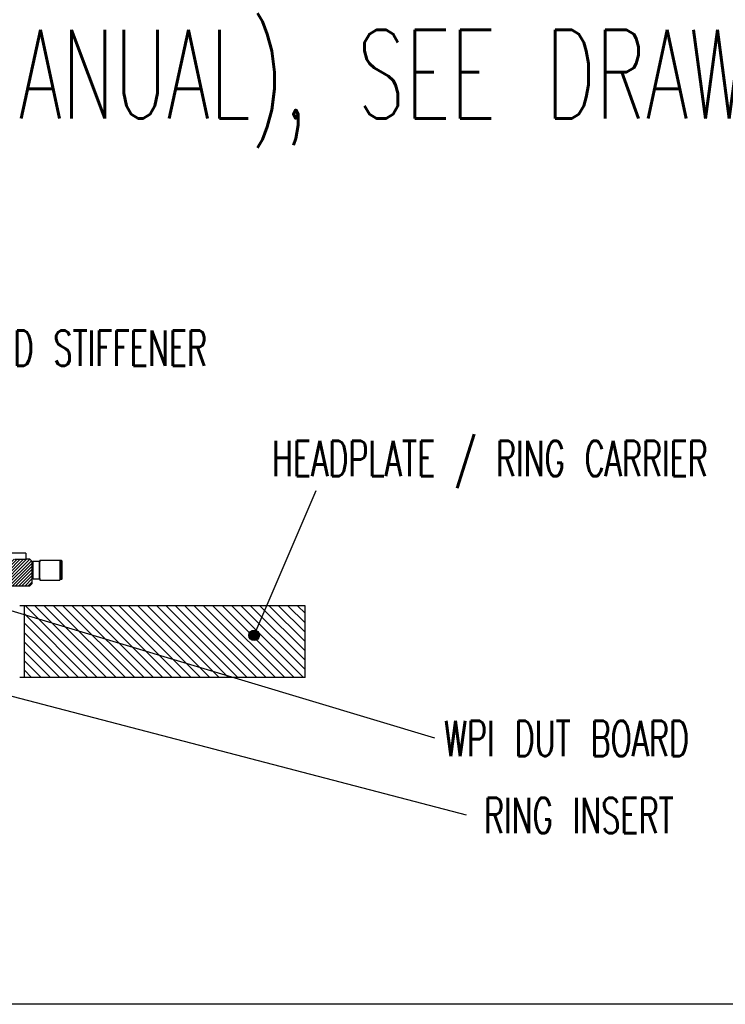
# Model space of a CAD drawing. Extents: x -1763 to 4575, y -3429 to 1051.
# Tile 131 of 174: x 3379 to 3699, y -2620 to -2175. Entities that reach past the tile are written whole.
import ezdxf

# ---------------------------------------------------------------- set-up
doc = ezdxf.new("R2010")
doc.units = 0
doc.linetypes.add('DASHED', pattern=[15, 7, -8])
doc.layers.get('0').update_dxf_attribs({"linetype": 'CONTINUOUS'})
doc.layers.add('1', color=7, linetype='CONTINUOUS')
doc.styles.add('CONVERTER_1', font='txt.shx', dxfattribs={"width": 0.63})
doc.dimstyles.get("Standard").update_dxf_attribs({"dimtxt": 0.18, "dimasz": 0.18, "dimexe": 0.18, "dimexo": 0.0625, "dimgap": 0.09, "dimtad": 0, "dimtih": 1, "dimtoh": 1, "dimdec": 4, "dimzin": 0, "dimtxsty": 'STANDARD', "dimcen": 0.09, "dimazin": 3, "dimtfac": 1, "dimtdec": 4, "dimtofl": 0, "dimtmove": 0, "dimatfit": 3, "dimtolj": 1, "dimtzin": 0})

# ---------------------------------------------------------------- blocks, each defined once
blk = doc.blocks.new('TEXT__610', base_point=(-2000, -2800))
at = {"layer": '1', "color": 1, "linetype": 'CONTINUOUS'}
blk.add_line((4500, -2620), (-700, -2620), dxfattribs=at)
blk = doc.blocks.new('Z-STACK', base_point=(-660.97, -2583.47))
at = {"linetype": 'CONTINUOUS'}
h = blk.add_hatch(dxfattribs=at)
h.set_pattern_fill('USER', color=1, angle=225, pattern_type=0)
h.set_pattern_definition([(225, (-1142.2401, -11857.8625), (0.70710678, -0.70710678), [])])
h.paths.add_polyline_path([(3347.93, -2430.66), (3348.03, -2430.66), (3351.93, -2430.66), (3352.13, -2430.66), (3356.13, -2430.66), (3356.38, -2430.66), (3356.94, -2430.66), (3362.94, -2430.66), (3384.11, -2430.66), (3385.11, -2429.66), (3385.11, -2419.66), (3384.11, -2418.66), (3382.28, -2418.66), (3380.28, -2418.66), (3377.25, -2418.66), (3370.28, -2418.66), (3360.28, -2418.66), (3358.28, -2418.66), (3347.93, -2418.66), (3347.68, -2418.91), (3347.68, -2430.41)])
at = {"layer": '1', "linetype": 'CONTINUOUS'}
h = blk.add_hatch(dxfattribs=at)
h.set_pattern_fill('USER', color=1, scale=3, angle=135, pattern_type=0)
h.set_pattern_definition([(135, (-1142.24, -11457.8625), (-2.1213203, -2.1213203), [])])
h.paths.add_polyline_path([(3508.57, -2439.66), (3381.57, -2439.66), (3381.57, -2472.16), (3508.57, -2472.16)])
at = {"layer": '1'}
h = blk.add_hatch(color=1, dxfattribs=at)
edge = h.paths.add_edge_path()
edge.add_arc((3485.53, -2453.07), 2.4, -180, 180)
at = {"color": 7, "linetype": 'CONTINUOUS'}
for p, q in [((3382.28, -2415.86), (3358.28, -2415.86)), ((3377.25, -2418.66), (3380.28, -2418.66)), ((3380.28, -2418.66), (3382.28, -2418.66)), ((3382.28, -2415.86), (3382.28, -2418.66)), ((3384.11, -2418.66), (3382.28, -2418.66)), ((3385.11, -2419.66), (3384.11, -2418.66)), ((3385.11, -2429.66), (3385.11, -2419.66)), ((3385.11, -2421.06), (3385.31, -2421.06)), ((3385.31, -2419.76), (3385.51, -2419.56)), ((3385.31, -2421.06), (3385.31, -2419.76)), ((3385.31, -2426.06), (3385.31, -2421.06)), ((3385.51, -2420.96), (3385.51, -2419.56)), ((3385.51, -2419.56), (3388.41, -2419.56)), ((3385.51, -2426.06), (3385.51, -2420.96)), ((3388.41, -2420.96), (3388.41, -2419.56)), ((3388.61, -2419.76), (3388.41, -2419.56)), ((3388.41, -2421.06), (3388.41, -2420.96)), ((3388.41, -2426.06), (3388.41, -2421.06)), ((3388.61, -2419.06), (3388.61, -2419.76)), ((3388.61, -2419.06), (3397.61, -2419.06)), ((3388.61, -2423.56), (3388.61, -2419.76)), ((3397.61, -2419.06), (3397.61, -2419.26)), ((3397.61, -2419.26), (3397.61, -2421.06)), ((3398.31, -2419.26), (3397.61, -2419.26)), ((3397.61, -2421.06), (3397.61, -2423.56)), ((3398.31, -2427.86), (3398.31, -2419.26)), ((3398.61, -2419.56), (3398.31, -2419.26)), ((3398.61, -2427.56), (3398.61, -2419.56)), ((3385.11, -2426.06), (3385.31, -2426.06)), ((3385.31, -2427.36), (3385.31, -2426.06)), ((3385.31, -2427.36), (3385.51, -2427.56)), ((3385.51, -2426.16), (3385.51, -2426.06)), ((3385.51, -2427.56), (3385.51, -2426.16)), ((3385.51, -2427.56), (3388.41, -2427.56)), ((3388.41, -2426.16), (3388.41, -2426.06)), ((3388.41, -2427.56), (3388.41, -2426.16)), ((3388.61, -2427.36), (3388.41, -2427.56)), ((3388.61, -2426.06), (3388.61, -2423.56)), ((3388.61, -2427.36), (3388.61, -2426.06)), ((3388.61, -2427.36), (3388.61, -2428.06)), ((3397.61, -2423.56), (3397.61, -2426.06)), ((3397.61, -2426.06), (3397.61, -2427.86)), ((3398.61, -2427.56), (3398.31, -2427.86)), ((3362.94, -2430.66), (3384.11, -2430.66)), ((3385.11, -2429.66), (3384.11, -2430.66)), ((3388.61, -2428.06), (3397.61, -2428.06)), ((3397.61, -2427.86), (3397.61, -2428.06)), ((3398.31, -2427.86), (3397.61, -2427.86))]:
    blk.add_line(p, q, dxfattribs=at)
at = {"color": 7, "linetype": 'DASHED'}
for p, q in [((3377.25, -2418.66), (3380.28, -2418.66)), ((3380.28, -2418.66), (3382.28, -2418.66)), ((3385.11, -2421.06), (3385.31, -2421.06)), ((3385.31, -2419.76), (3385.51, -2419.56)), ((3385.31, -2421.06), (3385.31, -2419.76)), ((3385.31, -2426.06), (3385.31, -2421.06)), ((3385.51, -2420.96), (3385.51, -2419.56)), ((3385.51, -2419.56), (3388.41, -2419.56)), ((3385.51, -2426.06), (3385.51, -2420.96)), ((3388.41, -2420.96), (3388.41, -2419.56)), ((3388.61, -2419.76), (3388.41, -2419.56)), ((3388.41, -2421.06), (3388.41, -2420.96)), ((3388.41, -2426.06), (3388.41, -2421.06)), ((3388.61, -2419.06), (3388.61, -2419.76)), ((3388.61, -2419.06), (3397.61, -2419.06)), ((3388.61, -2423.56), (3388.61, -2419.76)), ((3388.61, -2423.56), (3388.61, -2419.76)), ((3388.61, -2423.56), (3388.61, -2419.76)), ((3397.61, -2419.06), (3397.61, -2419.26)), ((3397.61, -2419.26), (3397.61, -2421.06)), ((3397.61, -2419.26), (3397.61, -2421.06)), ((3398.31, -2419.26), (3397.61, -2419.26)), ((3397.61, -2419.26), (3397.61, -2421.06)), ((3397.61, -2421.06), (3397.61, -2423.56)), ((3397.61, -2421.06), (3397.61, -2423.56)), ((3397.61, -2421.06), (3397.61, -2423.56)), ((3398.31, -2427.86), (3398.31, -2419.26)), ((3398.61, -2419.56), (3398.31, -2419.26)), ((3398.61, -2427.56), (3398.61, -2419.56)), ((3385.11, -2426.06), (3385.31, -2426.06)), ((3385.31, -2427.36), (3385.31, -2426.06)), ((3385.31, -2427.36), (3385.51, -2427.56)), ((3385.51, -2426.16), (3385.51, -2426.06)), ((3385.51, -2427.56), (3385.51, -2426.16)), ((3385.51, -2427.56), (3388.41, -2427.56)), ((3388.41, -2426.16), (3388.41, -2426.06)), ((3388.41, -2427.56), (3388.41, -2426.16)), ((3388.61, -2427.36), (3388.41, -2427.56)), ((3388.61, -2426.06), (3388.61, -2423.56)), ((3388.61, -2426.06), (3388.61, -2423.56)), ((3388.61, -2426.06), (3388.61, -2423.56)), ((3388.61, -2427.36), (3388.61, -2426.06)), ((3388.61, -2427.36), (3388.61, -2426.06)), ((3388.61, -2427.36), (3388.61, -2426.06)), ((3388.61, -2427.36), (3388.61, -2428.06)), ((3397.61, -2423.56), (3397.61, -2426.06)), ((3397.61, -2423.56), (3397.61, -2426.06)), ((3397.61, -2423.56), (3397.61, -2426.06)), ((3397.61, -2426.06), (3397.61, -2427.86)), ((3397.61, -2426.06), (3397.61, -2427.86)), ((3397.61, -2426.06), (3397.61, -2427.86)), ((3398.61, -2427.56), (3398.31, -2427.86)), ((3388.61, -2428.06), (3397.61, -2428.06)), ((3397.61, -2427.86), (3397.61, -2428.06)), ((3398.31, -2427.86), (3397.61, -2427.86))]:
    blk.add_line(p, q, dxfattribs=at)
at = {"color": 1, "linetype": 'CONTINUOUS'}
for p, q in [((3381.57, -2439.66), (3379.57, -2439.66)), ((3508.57, -2439.66), (3381.57, -2439.66)), ((3381.57, -2472.16), (3381.57, -2439.66)), ((3508.57, -2472.16), (3508.57, -2439.66)), ((3381.57, -2472.16), (3379.57, -2472.16)), ((3508.57, -2472.16), (3381.57, -2472.16))]:
    blk.add_line(p, q, dxfattribs=at)
at = {"layer": '1', "color": 1}
blk.add_circle((3485.53, -2453.07), 2.4, dxfattribs=at)
at = {"layer": '1', "color": 7, "style": 'CONVERTER_1', "width": 0.63}
blk.add_text('Z-STACK INFORMATION FOR 12" WPI (AUTO & MANUAL), SEE DRAWINGS:', height=40, dxfattribs=at).set_placement((2514.48, -2219.2))
at = {"layer": '1', "color": 1, "style": 'CONVERTER_1', "width": 0.63}
for s, p in [('WPI DUT BOARD STIFFENER', (3274.88, -2331.1)), ('HEADPLATE / RING CARRIER', (3493.66, -2381.12)), ('WPI DUT BOARD', (3571.5, -2507.74)), ('RING INSERT', (3589.57, -2542.55))]:
    blk.add_text(s, height=16, dxfattribs=at).set_placement(p)
at = {"layer": '1', "color": 1, "linetype": 'CONTINUOUS', "has_arrowhead": 0}
for points in [[(3485.53, -2453.07), (3513.58, -2387.48)], [(3349.52, -2434.16), (3567.23, -2499.38)], [(3330.81, -2468.96), (3581.55, -2534.31)]]:
    blk.add_leader(points, dimstyle='Standard', dxfattribs=at)

msp = doc.modelspace()

# ---------------------------------------------------------------- block references
at = {"layer": '1'}
for name, p in [('TEXT__610', (-2000, -2800)), ('Z-STACK', (-660.97, -2583.47))]:
    msp.add_blockref(name, p, dxfattribs=at)

doc.saveas('drawing.dxf')
